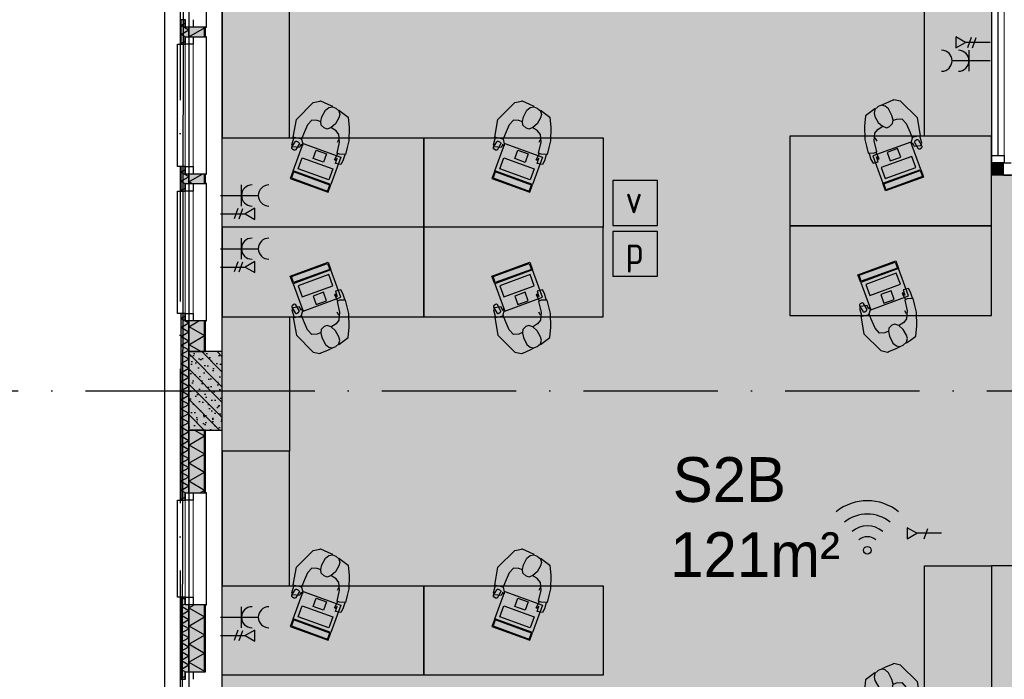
# Model space of a CAD drawing. Header units: millimetres. Extents: x 20872 to 297961, y -293704 to 213007.
# Tile 100 of 256: x 129325 to 138115, y -117176 to -111286. Entities that reach past the tile are written whole.
import ezdxf
from ezdxf.xclip import XClip

# ---------------------------------------------------------------- set-up
doc = ezdxf.new("R2010")
doc.units = ezdxf.units.MM
doc.header["$LTSCALE"] = 100
doc.header["$XCLIPFRAME"] = 2
doc.linetypes.add('ACAD_ISO10W100', pattern=[18, 12, -3, 0, -3])
doc.layers.get('Defpoints').update_dxf_attribs({"color": 181})
for name, color, linetype in [('A--L$7--_stramien', 1, 'Continuous'), ('A--L20--_bovenbouw', 3, 'Continuous'), ('A--L30--_afbouw', 7, 'Continuous'), ('A--L61--_centrale elektrische insta', 7, 'Continuous'), ('A--L82--leerlingensets-02', 9, 'Continuous'), ('A--T$7--_stramien', 7, 'Continuous'), ('plattegrondkleuren', 7, 'Continuous'), ('teksten', 7, 'Continuous'), ('XREFS', 9, 'Continuous')]:
    doc.layers.add(name, color=color, linetype=linetype)
doc.styles.add('JINX standaard', font='isocp.shx')
doc.styles.add('MAAR_stempel', font='LTe50146.ttf')

# ---------------------------------------------------------------- blocks, each defined once
blk = doc.blocks.new('stramienlijnen_1')
at = {"layer": 'A--L$7--_stramien', "color": 1, "linetype": 'ACAD_ISO10W100', "lineweight": -3}
for p, q in [((130759.5, 96800), (130759.5, 21000)), ((126313.4, 35400), (130759.5, 35400)), ((130759.5, 35400), (164959.5, 35400))]:
    blk.add_line(p, q, dxfattribs=at)
at = {"layer": 'Defpoints'}
blk.add_lwpolyline([(34736.5, 60859.2), (70727.2, 75), (164884.5, 75), (164884.5, 96950), (130834.5, 96950), (130834.5, 22725), (79641, 22725), (51266.3, 70646.6)], dxfattribs=at)
blk = doc.blocks.new('begane grond bestaand leeg')
at = {"layer": 'A--L20--_bovenbouw', "linetype": 'Continuous', "lineweight": -3}
h = blk.add_hatch(dxfattribs=at)
h.set_pattern_fill('GENERAL_DIAMONDS', color=1, scale=1120, angle=90, style=0, pattern_type=2)
h.set_pattern_definition([(150, (130975.48, 35749.99), (-70, -121.2436), []), (210, (130975.48, 35749.99), (70, -121.2436), [])])
h.paths.add_polyline_path([(130834.5, 35750), (130975.5, 35750), (130975.5, 36025), (130834.5, 36025)], flags=0)
h.paths.add_polyline_path([(130834.5, 37250), (130975.5, 37250), (130975.5, 37336), (130834.5, 37336)], flags=0)
h.paths.add_polyline_path([(130834.5, 38561), (130975.5, 38561), (130975.5, 38647), (130834.5, 38647)], flags=0)
h.paths.add_polyline_path([(130834.5, 39872), (130975.5, 39872), (130975.5, 40975), (130834.5, 40975)], flags=0)
h.paths.add_polyline_path([(130834.5, 41975), (130975.5, 41975), (130975.5, 42250), (130834.5, 42250)], flags=0)
h = blk.add_hatch(dxfattribs=at)
h.set_pattern_fill('_U', color=1, scale=70, angle=180, style=0, pattern_type=0)
h.set_pattern_definition([(180, (130984.484, 35749.99), (-4e-15, -70), [])])
h.paths.add_polyline_path([(130975.5, 35750), (130984.5, 35750), (130984.5, 36025), (130975.5, 36025)], flags=0)
h.paths.add_polyline_path([(130975.5, 37250), (130984.5, 37250), (130984.5, 37336), (130975.5, 37336)], flags=0)
h.paths.add_polyline_path([(130975.5, 38561), (130984.5, 38561), (130984.5, 38647), (130975.5, 38647)], flags=0)
h.paths.add_polyline_path([(130975.5, 39872), (130984.5, 39872), (130984.5, 40975), (130975.5, 40975)], flags=0)
h.paths.add_polyline_path([(130975.5, 41975), (130984.5, 41975), (130984.5, 42250), (130975.5, 42250)], flags=0)
for points in [[(130805.6, 38494), (130805.6, 38561), (130834.5, 38561), (130834.5, 38647), (130805.6, 38647), (130805.6, 38714), (130764.5, 38714), (130764.5, 38494)], [(130984.5, 38561), (130984.5, 38647), (130834.5, 38647), (130834.5, 38561)], [(130805.6, 37183), (130805.6, 37250), (130834.5, 37250), (130834.5, 37336), (130805.6, 37336), (130805.6, 37403), (130764.5, 37403), (130764.5, 37183)], [(130984.5, 37250), (130984.5, 37336), (130834.5, 37336), (130834.5, 37250)], [(130764.5, 34423), (130805.6, 34423), (130805.6, 34490), (130834.5, 34490), (130834.5, 36025), (130805.6, 36025), (130805.6, 36092), (130764.5, 36092)], [(130984.5, 35750), (130984.5, 36025), (130834.5, 36025), (130834.5, 35750)], [(130834.5, 35750), (130834.5, 35050), (131134.5, 35050), (131134.5, 35750)], [(130984.5, 34490), (130984.5, 35050), (130834.5, 35050), (130834.5, 34490)], [(130805.6, 32824.4), (130805.6, 32891.4), (130834.5, 32891.4), (130834.5, 33490), (130805.6, 33490), (130805.6, 33557), (130764.5, 33557), (130764.5, 32824.4)], [(130984.5, 32891.4), (130984.5, 33490), (130834.5, 33490), (130834.5, 32891.4)]]:
    blk.add_hatch(color=60, dxfattribs=at).paths.add_polyline_path(points, flags=0)
h = blk.add_hatch(dxfattribs=at)
h.set_pattern_fill('GENERAL_DIAMONDS', color=1, scale=560, angle=90, style=0, pattern_type=2)
h.set_pattern_definition([(150, (130834.484, 38561), (-35, -60.622), []), (210, (130834.484, 38561), (35, -60.622), [])])
h.paths.add_polyline_path([(130805.6, 38494), (130805.6, 38561), (130834.5, 38561), (130834.5, 38647), (130805.6, 38647), (130805.6, 38714), (130764.5, 38714), (130764.5, 38494)], flags=0)
h = blk.add_hatch(dxfattribs=at)
h.set_pattern_fill('GENERAL_DIAMONDS', color=1, scale=560, angle=90, style=0, pattern_type=2)
h.set_pattern_definition([(150, (130834.484, 37250), (-35, -60.622), []), (210, (130834.484, 37250), (35, -60.622), [])])
h.paths.add_polyline_path([(130805.6, 37183), (130805.6, 37250), (130834.5, 37250), (130834.5, 37336), (130805.6, 37336), (130805.6, 37403), (130764.5, 37403), (130764.5, 37183)], flags=0)
h = blk.add_hatch(dxfattribs=at)
h.set_pattern_fill('GENERAL_DIAMONDS', color=1, scale=560, angle=90, style=0, pattern_type=2)
h.set_pattern_definition([(150, (130834.484, 34490), (-35, -60.6218), []), (210, (130834.484, 34490), (35, -60.6218), [])])
h.paths.add_polyline_path([(130764.5, 34423), (130805.6, 34423), (130805.6, 34490), (130834.5, 34490), (130834.5, 36025), (130805.6, 36025), (130805.6, 36092), (130764.5, 36092)], flags=0)
h = blk.add_hatch(dxfattribs=at)
h.set_pattern_fill('PREFB', color=1, scale=5, angle=-90, style=0)
h.set_pattern_definition([(315, (130834.48, 35749.99), (67.882, 67.882), []), (287, (130834.484, 35749.99), (79.8276, -25.7875), [0, -81.6, -46.2, 0, -67.2]), (318, (130834.484, 35749.99), (81.172, 18.4156), [0, -80.8, 0, -82.4, 0, -66.4]), (341, (130834.484, 35749.99), (67.263, 47.9116), [0, -80, 0, -480, -65.8])])
h.paths.add_polyline_path([(130834.5, 35750), (130834.5, 35050), (131134.5, 35050), (131134.5, 35750)], flags=0)
h = blk.add_hatch(dxfattribs=at)
h.set_pattern_fill('GENERAL_DIAMONDS', color=1, scale=1120, angle=90, style=0, pattern_type=2)
h.set_pattern_definition([(150, (130975.48, 28549.99), (-70, -121.2436), []), (210, (130975.48, 28549.99), (70, -121.2436), [])])
h.paths.add_polyline_path([(130834.5, 28550), (130975.5, 28550), (130975.5, 30291.4), (130834.5, 30291.4)], flags=0)
h.paths.add_polyline_path([(130834.5, 32891.4), (130975.5, 32891.4), (130975.5, 33490), (130834.5, 33490)], flags=0)
h.paths.add_polyline_path([(130834.5, 34490), (130975.5, 34490), (130975.5, 35050), (130834.5, 35050)], flags=0)
h = blk.add_hatch(dxfattribs=at)
h.set_pattern_fill('_U', color=1, scale=70, angle=180, style=0, pattern_type=0)
h.set_pattern_definition([(180, (130984.484, 28549.99), (-4e-15, -70), [])])
h.paths.add_polyline_path([(130975.5, 28550), (130984.5, 28550), (130984.5, 30291.4), (130975.5, 30291.4)], flags=0)
h.paths.add_polyline_path([(130975.5, 32891.4), (130984.5, 32891.4), (130984.5, 33490), (130975.5, 33490)], flags=0)
h.paths.add_polyline_path([(130975.5, 34490), (130984.5, 34490), (130984.5, 35050), (130975.5, 35050)], flags=0)
h = blk.add_hatch(dxfattribs=at)
h.set_pattern_fill('GENERAL_DIAMONDS', color=1, scale=560, angle=90, style=0, pattern_type=2)
h.set_pattern_definition([(150, (130834.484, 32891.39), (-35, -60.622), []), (210, (130834.484, 32891.39), (35, -60.622), [])])
h.paths.add_polyline_path([(130805.6, 32824.4), (130805.6, 32891.4), (130834.5, 32891.4), (130834.5, 33490), (130805.6, 33490), (130805.6, 33557), (130764.5, 33557), (130764.5, 32824.4)], flags=0)
at = {"color": 8}
blk.add_lwpolyline([(130619.4, 97110), (130619.4, 22940), (79787, 22940), (51443.8, 70808.3), (34518.3, 60786.6), (70611.1, -170), (165129.4, -170), (165129.4, 97110)], close=True, dxfattribs=at)
at = {"layer": 'A--L20--_bovenbouw', "color": 1, "linetype": 'Continuous', "lineweight": -3}
for p, q in [((130805.6, 38714), (130764.5, 38714)), ((130764.5, 38714), (130764.5, 38494)), ((130805.6, 38647), (130805.6, 38714)), ((130834.5, 38647), (130805.6, 38647)), ((130975.5, 38647), (130834.5, 38647)), ((130834.5, 38647), (130834.5, 38561)), ((130834.5, 38561), (130834.5, 38647)), ((130975.5, 38561), (130975.5, 38647)), ((130805.6, 38494), (130805.6, 38561)), ((130805.6, 38561), (130834.5, 38561)), ((130834.5, 38561), (130975.5, 38561)), ((130764.5, 38494), (130805.6, 38494)), ((130805.6, 37403), (130764.5, 37403)), ((130764.5, 37403), (130764.5, 37183)), ((130805.6, 37336), (130805.6, 37403)), ((130834.5, 37336), (130805.6, 37336)), ((130975.5, 37336), (130834.5, 37336)), ((130834.5, 37336), (130834.5, 37250)), ((130834.5, 37250), (130834.5, 37336)), ((130975.5, 37250), (130975.5, 37336)), ((130805.6, 37183), (130805.6, 37250)), ((130805.6, 37250), (130834.5, 37250)), ((130834.5, 37250), (130975.5, 37250)), ((130764.5, 37183), (130805.6, 37183)), ((130805.6, 36092), (130764.5, 36092)), ((130764.5, 36092), (130764.5, 34423)), ((130805.6, 36025), (130805.6, 36092)), ((130834.5, 36025), (130805.6, 36025)), ((130975.5, 36025), (130834.5, 36025)), ((130834.5, 36025), (130834.5, 35750)), ((130834.5, 34490), (130834.5, 36025)), ((130975.5, 35750), (130975.5, 36025)), ((130834.5, 35750), (130975.5, 35750)), ((130975.5, 35050), (130834.5, 35050)), ((130834.5, 35050), (130834.5, 34490)), ((130975.5, 34490), (130975.5, 35050)), ((130805.6, 34423), (130805.6, 34490)), ((130805.6, 34490), (130834.5, 34490)), ((130834.5, 34490), (130975.5, 34490)), ((130764.5, 34423), (130805.6, 34423)), ((130805.6, 33557), (130764.5, 33557)), ((130764.5, 33557), (130764.5, 32824.4)), ((130805.6, 33490), (130805.6, 33557)), ((130834.5, 33490), (130805.6, 33490)), ((130975.5, 33490), (130834.5, 33490)), ((130834.5, 33490), (130834.5, 32891.4)), ((130834.5, 32891.4), (130834.5, 33490)), ((130975.5, 32891.4), (130975.5, 33490)), ((130805.6, 32824.4), (130805.6, 32891.4)), ((130805.6, 32891.4), (130834.5, 32891.4)), ((130834.5, 32891.4), (130975.5, 32891.4)), ((130764.5, 32824.4), (130805.6, 32824.4))]:
    blk.add_line(p, q, dxfattribs=at)
at = {"layer": 'A--L20--_bovenbouw', "color": 2, "linetype": 'Continuous', "lineweight": -3}
for p, q in [((130984.5, 38647), (130975.5, 38647)), ((130975.5, 38647), (130975.5, 38561)), ((130984.5, 38561), (130984.5, 38647)), ((130975.5, 38561), (130984.5, 38561)), ((130984.5, 37336), (130975.5, 37336)), ((130975.5, 37336), (130975.5, 37250)), ((130984.5, 37250), (130984.5, 37336)), ((130975.5, 37250), (130984.5, 37250)), ((130984.5, 36025), (130975.5, 36025)), ((130975.5, 36025), (130975.5, 35750)), ((130984.5, 35750), (130984.5, 36025)), ((130975.5, 35750), (130984.5, 35750)), ((130984.5, 35050), (130975.5, 35050)), ((130975.5, 35050), (130975.5, 34490)), ((130984.5, 34490), (130984.5, 35050)), ((130975.5, 34490), (130984.5, 34490)), ((130984.5, 33490), (130975.5, 33490)), ((130975.5, 33490), (130975.5, 32891.4)), ((130984.5, 32891.4), (130984.5, 33490)), ((130975.5, 32891.4), (130984.5, 32891.4))]:
    blk.add_line(p, q, dxfattribs=at)
at = {"layer": 'A--L20--_bovenbouw', "color": 3, "linetype": 'Continuous', "lineweight": -3}
for p, q in [((130834.5, 35750), (130834.5, 35050)), ((131134.5, 35750), (130834.5, 35750)), ((131134.5, 35050), (131134.5, 35750)), ((130834.5, 35050), (131134.5, 35050))]:
    blk.add_line(p, q, dxfattribs=at)
at = {"layer": 'A--L30--_afbouw', "color": 1, "linetype": 'Continuous', "lineweight": -3}
for p, q in [((130994.5, 38647), (130994.5, 39872)), ((130804.5, 38647), (130804.5, 38714)), ((130984.5, 38647), (130994.5, 38647)), ((130804.5, 38494), (130804.5, 38561)), ((130994.5, 38561), (130984.5, 38561)), ((130994.5, 37336), (130994.5, 38561)), ((130734.5, 37403), (130734.5, 38494)), ((130734.5, 38494), (130804.5, 38494)), ((130839.5, 37403), (130839.5, 38494)), ((130804.5, 37403), (130734.5, 37403)), ((130804.5, 37336), (130804.5, 37403)), ((130984.5, 37336), (130994.5, 37336)), ((130804.5, 37183), (130804.5, 37250)), ((130994.5, 37250), (130984.5, 37250)), ((130994.5, 36025), (130994.5, 37250)), ((130734.5, 36092), (130734.5, 37183)), ((130734.5, 37183), (130804.5, 37183)), ((130839.5, 36092), (130839.5, 37183)), ((130804.5, 36092), (130734.5, 36092)), ((130804.5, 36025), (130804.5, 36092)), ((130984.5, 36025), (130994.5, 36025)), ((130804.5, 34423), (130804.5, 34490)), ((130994.5, 34490), (130984.5, 34490)), ((130994.5, 33490), (130994.5, 34490)), ((130734.5, 33557), (130734.5, 34423)), ((130734.5, 34423), (130804.5, 34423)), ((130839.5, 33557), (130839.5, 34423)), ((130804.5, 33557), (130734.5, 33557)), ((130804.5, 33490), (130804.5, 33557)), ((130984.5, 33490), (130994.5, 33490))]:
    blk.add_line(p, q, dxfattribs=at)
at = {"layer": 'A--L30--_afbouw', "color": 2, "linetype": 'Continuous', "lineweight": -3}
for p, q in [((130804.5, 38647), (130804.5, 38714)), ((130874.5, 38714), (130874.5, 38647)), ((130874.5, 38647), (130804.5, 38647)), ((130804.5, 38494), (130804.5, 38561)), ((130804.5, 38561), (130874.5, 38561)), ((130874.5, 38561), (130874.5, 38494)), ((130874.5, 38494), (130804.5, 38494)), ((130804.5, 37336), (130804.5, 37403)), ((130804.5, 37403), (130874.5, 37403)), ((130874.5, 37403), (130874.5, 37336)), ((130874.5, 37336), (130804.5, 37336)), ((130804.5, 37183), (130804.5, 37250)), ((130804.5, 37250), (130874.5, 37250)), ((130874.5, 37250), (130874.5, 37183)), ((130874.5, 37183), (130804.5, 37183)), ((130804.5, 36025), (130804.5, 36092)), ((130804.5, 36092), (130874.5, 36092)), ((130874.5, 36092), (130874.5, 36025)), ((130874.5, 36025), (130804.5, 36025)), ((130804.5, 34423), (130804.5, 34490)), ((130804.5, 34490), (130874.5, 34490)), ((130874.5, 34490), (130874.5, 34423)), ((130874.5, 34423), (130804.5, 34423)), ((130804.5, 33490), (130804.5, 33557)), ((130804.5, 33557), (130874.5, 33557)), ((130874.5, 33557), (130874.5, 33490)), ((130874.5, 33490), (130804.5, 33490)), ((130804.5, 32824.4), (130804.5, 32891.4)), ((130804.5, 32891.4), (130874.5, 32891.4)), ((130874.5, 32891.4), (130874.5, 32824.4))]:
    blk.add_line(p, q, dxfattribs=at)
at = {"layer": 'A--L30--_afbouw', "color": 1, "linetype": 'Continuous', "lineweight": 18}
for p, q in [((130804.5, 37403), (130804.5, 38494)), ((130874.5, 37403), (130874.5, 38494)), ((130804.5, 36092), (130804.5, 37183)), ((130874.5, 36092), (130874.5, 37183)), ((130804.5, 33557), (130804.5, 34423)), ((130874.5, 33557), (130874.5, 34423))]:
    blk.add_line(p, q, dxfattribs=at)
at = {"layer": 'A--T$7--_stramien'}
blk.add_blockref('stramienlijnen_1', (0, 0), dxfattribs=at)
blk = doc.blocks.new('2016-02-04 100 begane grond bestaand')
at = {"color": 8}
blk.add_lwpolyline([(130619.4, 97110), (130619.4, 22940), (79787, 22940), (51443.8, 70808.3), (34518.3, 60786.6), (70611.1, -170), (165129.4, -170), (165129.4, 97110)], close=True, dxfattribs=at)
at = {"layer": 'A--L$7--_stramien'}
blk.add_blockref('stramienlijnen_1', (0, 0), dxfattribs=at)
blk = doc.blocks.new('MBpro')
at = {"layer": 'plattegrondkleuren', "true_color": 0xb8b8b8}
h = blk.add_hatch(color=9, dxfattribs=at)
h.dxf.hatch_style = 1
h.paths.add_polyline_path([(172.2, 289), (161.8, 345.1), (-176.6, 282.8), (-166.3, 226.7)], flags=16)
h.paths.add_polyline_path([(152.1, 244.7), (171.2, 141), (-114.6, 88.4), (-133.7, 192.1)], flags=16)
h.paths.add_polyline_path([(181.4, 282.7), (228.5, 27), (-125.6, -38.2), (-172.7, 217.5)])
h.paths.add_polyline_path([(181.4, 282.7), (168.2, 354.3), (-185.9, 289.1), (-172.7, 217.5)])
edge = h.paths.add_edge_path()
edge.add_line((269, 119.5), (284.2, 119.5))
edge.add_arc((284.2, 106.7), 12.8, 0, 90, ccw=False)
edge.add_line((297.1, 106.7), (297.1, 51))
edge.add_arc((284.2, 51), 12.8, -90, 0, ccw=False)
edge.add_line((284.2, 38.2), (269, 38.2))
edge.add_arc((269, 51), 12.8, 180, 270, ccw=False)
edge.add_line((256.2, 51), (256.2, 106.7))
edge.add_arc((269, 106.7), 12.8, 90, 180, ccw=False)
at = {"layer": 'plattegrondkleuren', "true_color": 0x8f8f8f}
h = blk.add_hatch(color=252, dxfattribs=at)
h.dxf.hatch_style = 1
h.paths.add_polyline_path([(152.1, 244.7), (171.2, 141), (-114.6, 88.4), (-133.7, 192.1)])
h.paths.add_polyline_path([(172.2, 289), (161.8, 345.1), (-176.6, 282.8), (-166.3, 226.7)])
at = {"layer": 'A--L82--leerlingensets-02'}
for points in [[(181.4, 282.7), (168.2, 354.3), (-185.9, 289.1), (-172.7, 217.5)], [(172.2, 289), (161.8, 345.1), (-176.6, 282.8), (-166.3, 226.7)], [(181.4, 282.7), (228.5, 27), (-125.6, -38.2), (-172.7, 217.5)], [(152.1, 244.7), (171.2, 141), (-114.6, 88.4), (-133.7, 192.1)], [(82.9, 97.3), (97.5, 18), (0, 0), (-14.6, 79.3)]]:
    blk.add_lwpolyline(points, close=True, dxfattribs=at)
blk.add_lwpolyline([(269, 119.5), (284.2, 119.5, -0.414214), (297.1, 106.7), (297.1, 51, -0.414214), (284.2, 38.2), (269, 38.2, -0.414214), (256.2, 51), (256.2, 106.7, -0.414214)], format="xyb", close=True, dxfattribs=at)
blk = doc.blocks.new('bureau')
at = {"layer": 'plattegrondkleuren', "true_color": 0xf5f5f5}
h = blk.add_hatch(color=7, dxfattribs=at)
h.dxf.hatch_style = 1
h.paths.add_polyline_path([(2429.8, 800), (2429.8, 0), (629.8, 0), (629.8, 800)])
h.paths.add_polyline_path([(2429.8, 0), (1829.8, 0), (1829.8, -1200), (2429.8, -1200)])
at = {"layer": 'A--L82--leerlingensets-02', "linetype": 'Continuous'}
for p, q in [((1336.7, 154), (1352.4, 207.5)), ((1352.4, 207.5), (1371.9, 240.6)), ((1371.9, 240.6), (1417.6, 229.4)), ((1427.5, 197.4), (1397.5, 141.8)), ((1417.6, 229.4), (1403.3, 182.9)), ((1403.3, 182.9), (1417.8, 203.1)), ((1417.8, 203.1), (1427.5, 197.4)), ((1299.9, 29.2), (1314.1, 88.9)), ((1314.1, 88.9), (1329.4, 150.5)), ((1329.4, 150.5), (1382.7, 147.9)), ((1405.2, 137.3), (1382.5, 40.8)), ((1382.7, 147.9), (1405.2, 137.3)), ((1724.2, 57.9), (1740.2, 89)), ((1740.2, 89), (1798.4, 81)), ((1296.7, -91.8), (1299.9, 29.2)), ((1382.5, 40.8), (1388.9, -28.3)), ((1387.8, 14.2), (1404.7, 43)), ((1704.6, -32.5), (1721.7, 14.6)), ((1711.8, 53.6), (1713.8, 73.9)), ((1721.7, 14.6), (1711.8, 53.6)), ((1713.8, 73.9), (1720.5, 72.5)), ((1720.5, 72.5), (1724.2, 57.9)), ((1789.1, -4.6), (1720.8, 10.2)), ((1808.3, 62.7), (1789.1, -4.6)), ((1798.4, 81), (1808.3, 62.7)), ((1388.9, -28.3), (1414, -61.4)), ((1414, -61.4), (1461.4, -91.9)), ((1457.5, -89.6), (1493.7, -76.9)), ((1493.7, -76.9), (1519.4, -86.7)), ((1519.4, -86.7), (1545.9, -112.8)), ((1668.4, -114.6), (1704.6, -32.5)), ((1795.7, -6.1), (1768.4, -163.9)), ((1791.3, -5.1), (1795.7, -6.1)), ((1305.7, -183.3), (1296.7, -91.8)), ((1387.9, -176.8), (1418.8, -124.3)), ((1418.8, -124.3), (1457.5, -89.6)), ((1550.8, -144.4), (1539.9, -185.1)), ((1545.9, -112.8), (1550.8, -144.4)), ((1548.2, -140.5), (1581.6, -154.2)), ((1581.6, -154.2), (1629.3, -156.8)), ((1768.4, -163.9), (1618.4, -313.6)), ((1629.3, -156.8), (1668.4, -114.6)), ((1352.7, -218.9), (1305.7, -183.3)), ((1389.3, -245.6), (1352.7, -218.9)), ((1380.9, -206.6), (1387.9, -176.8)), ((1387.7, -239.4), (1380.9, -206.6)), ((1417.3, -264.7), (1387.7, -239.4)), ((1509.6, -245.7), (1479.6, -269.9)), ((1539.9, -185.1), (1509.6, -245.7)), ((1446.8, -276.8), (1417.3, -264.7)), ((1443.7, -277.6), (1484.9, -296.6)), ((1479.6, -269.9), (1446.8, -276.8)), ((1484.9, -296.6), (1550.1, -325.4)), ((1618.4, -313.6), (1558, -326.3))]:
    blk.add_line(p, q, dxfattribs=at)
at = {"layer": 'A--L82--leerlingensets-02'}
for points in [[(2429.8, 800), (2429.8, 0), (629.8, 0), (629.8, 800)], [(2429.8, 0), (1829.8, 0), (1829.8, -1200), (2429.8, -1200)]]:
    blk.add_lwpolyline(points, close=True, dxfattribs=at)
at = {"layer": 'A--L82--leerlingensets-02', "linetype": 'Continuous'}
blk.add_arc((1555.3, -313.7), 12.8, 246.12618, 281.83053, dxfattribs=at)
at = {"layer": 'A--L82--leerlingensets-02', "rotation": 329.5455371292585}
blk.add_blockref('MBpro', (1497.8, 144.2), dxfattribs=at)
blk = doc.blocks.new('enkeldata')
at = {"layer": 'A--L61--_centrale elektrische insta', "color": 1}
blk.add_line((-126.3, 40.1), (-158.4, -50.7), dxfattribs=at)
blk.add_lwpolyline([(-219.8, 0), (-306.4, 50), (-306.4, -50)], close=True, dxfattribs=at)
blk.add_lwpolyline([(0, 0), (-219.8, 0)], dxfattribs=at)
blk = doc.blocks.new('WiFi')
at = {"layer": 'A--L61--_centrale elektrische insta', "color": 3}
blk.add_circle((-144.7, -323.3), 34.2, dxfattribs=at)
for radius in [442.5, 323.1, 216.9, 121]:
    blk.add_arc((-144.7, -323.3), radius, 50.91784, 129.08216, dxfattribs=at)
at = {"layer": 'A--L82--leerlingensets-02'}
blk.add_blockref('enkeldata', (517.3, -172.1), dxfattribs=at)
blk = doc.blocks.new('dubbeldata')
at = {"layer": 'A--L61--_centrale elektrische insta', "color": 1}
for p, q in [((-168.2, 43.5), (-200.3, -47.2)), ((-126.3, 40.1), (-158.4, -50.7))]:
    blk.add_line(p, q, dxfattribs=at)
blk.add_lwpolyline([(-219.8, 0), (-306.4, 50), (-306.4, -50)], close=True, dxfattribs=at)
blk.add_lwpolyline([(0, 0), (-219.8, 0)], dxfattribs=at)
blk = doc.blocks.new('vuilnisbak')
at = {"layer": 'plattegrondkleuren', "true_color": 0xf5f5f5}
h = blk.add_hatch(color=7, dxfattribs=at)
h.dxf.hatch_style = 1
h.paths.add_polyline_path([(0, 0), (400, 0), (400, 400), (0, 400)])
at = {"layer": 'A--L82--leerlingensets-02'}
blk.add_lwpolyline([(0, 0), (400, 0), (400, 400), (0, 400)], close=True, dxfattribs=at)
at = {"layer": 'A--L82--leerlingensets-02', "style": 'JINX standaard'}
blk.add_text('v', height=250, dxfattribs=at).set_placement((112.3, 107.8))
blk = doc.blocks.new('papierbak')
at = {"layer": 'plattegrondkleuren', "true_color": 0xf5f5f5}
h = blk.add_hatch(color=7, dxfattribs=at)
h.dxf.hatch_style = 1
h.paths.add_polyline_path([(0, 0), (400, 0), (400, 400), (0, 400)])
at = {"layer": 'A--L82--leerlingensets-02'}
blk.add_lwpolyline([(0, 0), (400, 0), (400, 400), (0, 400)], close=True, dxfattribs=at)
at = {"layer": 'A--L82--leerlingensets-02', "style": 'JINX standaard'}
blk.add_text('p', height=250, dxfattribs=at).set_placement((111.3, 107.8))
blk = doc.blocks.new('61_dubbelcontd_01_P02_DO')
at = {"color": 1}
for p, q in [((188, -94), (188, 94)), ((0, 0), (188, 0)), ((150.4, 0), (338.4, 0))]:
    blk.add_line(p, q, dxfattribs=at)
for centre in [(282, 0), (432.4, 0)]:
    blk.add_arc(centre, 94, 90, 270, dxfattribs=at)

msp = doc.modelspace()

# ---------------------------------------------------------------- hatches: boundary and pattern name
at = {"layer": 'A--L20--_bovenbouw', "linetype": 'Continuous', "lineweight": -3}
for points in [[(138108.5, -112564.9), (138008.5, -112564.9), (138008.5, -112671.9), (138108.5, -112571.9)], [(138108.5, -112671.9), (138108.5, -112571.9), (138008.5, -112671.9)]]:
    msp.add_hatch(color=2, dxfattribs=at).paths.add_polyline_path(points, flags=0)
at = {"layer": 'plattegrondkleuren', "true_color": 0xb3ffd9}
h = msp.add_hatch(color=121, dxfattribs=at)
h.dxf.hatch_style = 1
h.paths.add_polyline_path([(131133.5, -109127.5), (138001.5, -109127.5), (138001.5, -112671.9), (144108.5, -112672.2), (144108.5, -120162.5), (131133.5, -120162.5)])
at = {"layer": 'plattegrondkleuren', "true_color": 0xf5f5f5}
h = msp.add_hatch(color=7, dxfattribs=at)
h.dxf.hatch_style = 1
h.paths.add_polyline_path([(132933.5, -113140), (132933.5, -112340), (134533.5, -112340), (134533.5, -113140)])
h = msp.add_hatch(color=7, dxfattribs=at)
h.dxf.hatch_style = 1
h.paths.add_polyline_path([(136201.5, -113127.5), (136201.5, -113927.5), (138001.5, -113927.5), (138001.5, -113127.5)])
h = msp.add_hatch(color=7, dxfattribs=at)
h.dxf.hatch_style = 1
h.paths.add_polyline_path([(132933.5, -113140), (132933.5, -113940), (134533.5, -113940), (134533.5, -113140)])
h = msp.add_hatch(color=7, dxfattribs=at)
h.dxf.hatch_style = 1
h.paths.add_polyline_path([(132933.5, -117140), (132933.5, -116340), (134533.5, -116340), (134533.5, -117140)])

# ---------------------------------------------------------------- linework, layer by layer
at = {"color": 1, "linetype": 'Continuous'}
for p, q in [((134010.8, -116547.5), (133991.4, -116580.6)), ((133991.4, -116580.6), (133945.7, -116569.4))]:
    msp.add_line(p, q, dxfattribs=at)
at = {"layer": 'A--L20--_bovenbouw', "color": 2, "linetype": 'Continuous', "lineweight": -3}
for p, q in [((138108.5, -112564.9), (138008.5, -112564.9)), ((138008.5, -112564.9), (138008.5, -112671.9)), ((138108.5, -112571.9), (138108.5, -112564.9)), ((138108.5, -112671.9), (138108.5, -112571.9)), ((138008.5, -112671.9), (138108.5, -112671.9))]:
    msp.add_line(p, q, dxfattribs=at)
at = {"layer": 'A--L30--_afbouw', "color": 1, "linetype": 'Continuous', "lineweight": 18}
for p, q in [((138001.5, -109194.5), (138001.5, -112497.9)), ((138115.5, -109194.5), (138115.5, -112497.9))]:
    msp.add_line(p, q, dxfattribs=at)
at = {"layer": 'A--L30--_afbouw', "color": 1, "linetype": 'Continuous', "lineweight": -3}
msp.add_line((138058.5, -109194.5), (138058.5, -112497.9), dxfattribs=at)
at = {"layer": 'A--L30--_afbouw', "color": 2, "linetype": 'Continuous', "lineweight": -3}
for p, q in [((138001.5, -112564.9), (138001.5, -112497.9)), ((138001.5, -112497.9), (138115.5, -112497.9)), ((138115.5, -112497.9), (138115.5, -112564.9)), ((138115.5, -112564.9), (138001.5, -112564.9)), ((138108.5, -112678.9), (138108.5, -112564.9)), ((138108.5, -112564.9), (138175.5, -112564.9)), ((138175.5, -112678.9), (138108.5, -112678.9))]:
    msp.add_line(p, q, dxfattribs=at)
at = {"layer": 'A--L82--leerlingensets-02'}
for p, q in [((133594.8, -112176.1), (133744.9, -112026.4)), ((133744.9, -112026.4), (133805.3, -112013.7)), ((133878.4, -112043.5), (133813.1, -112014.6)), ((133853.7, -112094.3), (133883.7, -112070.1)), ((133919.5, -112062.4), (133878.4, -112043.5)), ((133883.7, -112070.1), (133916.5, -112063.2)), ((133916.5, -112063.2), (133945.9, -112075.3)), ((133945.9, -112075.3), (133975.6, -112100.6)), ((133812.5, -112195.6), (133823.3, -112154.9)), ((133823.3, -112154.9), (133853.7, -112094.3)), ((133975.3, -112163.2), (133944.5, -112215.7)), ((133973.9, -112094.4), (134010.5, -112121.1)), ((133982.4, -112133.4), (133975.3, -112163.2)), ((133975.6, -112100.6), (133982.4, -112133.4)), ((134010.5, -112121.1), (134057.6, -112156.7)), ((134057.6, -112156.7), (134066.6, -112248.2)), ((133567.6, -112334), (133594.8, -112176.1)), ((133694.9, -112225.4), (133658.6, -112307.5)), ((133734, -112183.2), (133694.9, -112225.4)), ((133781.7, -112185.8), (133734, -112183.2)), ((133815, -112199.5), (133781.7, -112185.8)), ((133817.4, -112227.2), (133812.5, -112195.6)), ((133843.9, -112253.3), (133817.4, -112227.2)), ((133869.5, -112263.1), (133843.9, -112253.3)), ((133905.8, -112250.4), (133869.5, -112263.1)), ((133949.3, -112278.6), (133901.9, -112248.1)), ((133944.5, -112215.7), (133905.8, -112250.4)), ((134066.6, -112248.2), (134063.4, -112369.3)), ((133555, -112402.7), (133574.2, -112335.4)), ((133572, -112334.9), (133567.6, -112334)), ((133574.2, -112335.4), (133642.5, -112350.2)), ((133658.6, -112307.5), (133641.5, -112354.6)), ((133974.3, -112311.7), (133949.3, -112278.6)), ((133980.7, -112380.8), (133974.3, -112311.7)), ((133564.9, -112421), (133555, -112402.7)), ((133623.1, -112429), (133564.9, -112421)), ((133639.1, -112397.9), (133623.1, -112429)), ((133642.8, -112412.5), (133639.1, -112397.9)), ((133641.5, -112354.6), (133651.5, -112393.6)), ((133649.4, -112414), (133642.8, -112412.5)), ((133651.5, -112393.6), (133649.4, -112414)), ((133958, -112477.3), (133980.7, -112380.8)), ((133975.5, -112354.2), (133958.5, -112383)), ((134049.2, -112428.9), (134033.9, -112490.5)), ((134063.4, -112369.3), (134049.2, -112428.9)), ((133935.8, -112537.4), (133965.8, -112481.8)), ((133980.5, -112487.9), (133958, -112477.3)), ((134033.9, -112490.5), (133980.5, -112487.9)), ((134026.6, -112494.1), (134010.8, -112547.5)), ((133945.5, -112543.1), (133935.8, -112537.4)), ((133960, -112522.9), (133945.5, -112543.1)), ((133945.7, -112569.4), (133960, -112522.9)), ((133991.4, -112580.6), (133945.7, -112569.4)), ((134010.8, -112547.5), (133991.4, -112580.6)), ((133945.5, -113736.9), (133935.8, -113742.6)), ((133935.8, -113742.6), (133965.8, -113798.2)), ((133960, -113757.2), (133945.5, -113736.9)), ((133991.4, -113699.5), (133945.7, -113710.7)), ((133945.7, -113710.7), (133960, -113757.2)), ((134010.8, -113732.5), (133991.4, -113699.5)), ((134026.6, -113786), (134010.8, -113732.5)), ((137213.5, -113724.4), (137203.8, -113730.1)), ((137203.8, -113730.1), (137233.8, -113785.7)), ((137228, -113744.7), (137213.5, -113724.4)), ((137259.4, -113686.9), (137213.7, -113698.1)), ((137213.7, -113698.1), (137228, -113744.7)), ((137278.8, -113720), (137259.4, -113686.9)), ((137294.6, -113773.5), (137278.8, -113720)), ((133980.5, -113792.1), (133958, -113802.8)), ((133958, -113802.8), (133980.7, -113899.2)), ((134033.9, -113789.5), (133980.5, -113792.1)), ((134049.2, -113851.1), (134033.9, -113789.5)), ((137248.5, -113779.6), (137226, -113790.3)), ((137226, -113790.3), (137248.7, -113886.7)), ((137301.9, -113777), (137248.5, -113779.6)), ((137317.2, -113838.6), (137301.9, -113777)), ((133564.9, -113859), (133555, -113877.3)), ((133555, -113877.3), (133574.2, -113944.7)), ((133623.1, -113851), (133564.9, -113859)), ((133639.1, -113882.2), (133623.1, -113851)), ((133642.8, -113867.5), (133639.1, -113882.2)), ((133641.5, -113925.5), (133651.5, -113886.4)), ((133658.6, -113972.5), (133641.5, -113925.5)), ((133649.4, -113866.1), (133642.8, -113867.5)), ((133651.5, -113886.4), (133649.4, -113866.1)), ((133975.5, -113925.9), (133958.5, -113897)), ((133980.7, -113899.2), (133974.3, -113968.4)), ((134063.4, -113910.8), (134049.2, -113851.1)), ((134066.6, -114031.8), (134063.4, -113910.8)), ((136832.9, -113846.5), (136823, -113864.8)), ((136823, -113864.8), (136842.2, -113932.1)), ((136891.1, -113838.5), (136832.9, -113846.5)), ((136842.2, -113932.1), (136910.5, -113917.4)), ((136907.1, -113869.7), (136891.1, -113838.5)), ((136910.8, -113855), (136907.1, -113869.7)), ((136909.5, -113912.9), (136919.5, -113873.9)), ((136926.6, -113960), (136909.5, -113912.9)), ((136917.4, -113853.6), (136910.8, -113855)), ((136919.5, -113873.9), (136917.4, -113853.6)), ((137243.5, -113913.3), (137226.5, -113884.5)), ((137248.7, -113886.7), (137242.3, -113955.9)), ((137331.4, -113898.3), (137317.2, -113838.6)), ((137334.6, -114019.3), (137331.4, -113898.3)), ((133572, -113945.1), (133567.6, -113946.1)), ((133567.6, -113946.1), (133594.8, -114103.9)), ((133574.2, -113944.7), (133642.5, -113929.9)), ((133694.9, -114054.6), (133658.6, -113972.5)), ((133949.3, -114001.4), (133901.9, -114031.9)), ((133974.3, -113968.4), (133949.3, -114001.4)), ((136840, -113932.6), (136835.6, -113933.6)), ((136835.6, -113933.6), (136862.8, -114091.4)), ((136962.9, -114042.1), (136926.6, -113960)), ((137137.5, -114004.4), (137111.9, -114014.2)), ((137173.8, -114017.1), (137137.5, -114004.4)), ((137217.3, -113988.9), (137169.9, -114019.4)), ((137242.3, -113955.9), (137217.3, -113988.9)), ((133734, -114096.9), (133694.9, -114054.6)), ((133781.7, -114094.2), (133734, -114096.9)), ((133815, -114080.5), (133781.7, -114094.2)), ((133817.4, -114052.8), (133812.5, -114084.5)), ((133812.5, -114084.5), (133823.3, -114125.1)), ((133843.9, -114026.7), (133817.4, -114052.8)), ((133869.5, -114016.9), (133843.9, -114026.7)), ((133905.8, -114029.6), (133869.5, -114016.9)), ((133944.5, -114064.4), (133905.8, -114029.6)), ((133975.3, -114116.8), (133944.5, -114064.4)), ((134057.6, -114123.4), (134066.6, -114031.8)), ((136862.8, -114091.4), (137012.9, -114241.1)), ((137002, -114084.3), (136962.9, -114042.1)), ((137049.7, -114081.7), (137002, -114084.3)), ((137083, -114068), (137049.7, -114081.7)), ((137085.4, -114040.3), (137080.5, -114071.9)), ((137080.5, -114071.9), (137091.3, -114112.6)), ((137111.9, -114014.2), (137085.4, -114040.3)), ((137212.5, -114051.9), (137173.8, -114017.1)), ((137243.3, -114104.3), (137212.5, -114051.9)), ((137325.6, -114110.8), (137334.6, -114019.3)), ((133594.8, -114103.9), (133744.9, -114253.6)), ((133823.3, -114125.1), (133853.7, -114185.7)), ((133853.7, -114185.7), (133883.7, -114210)), ((133945.9, -114204.7), (133975.6, -114179.5)), ((133973.9, -114185.6), (134010.5, -114158.9)), ((133982.4, -114146.7), (133975.3, -114116.8)), ((133975.6, -114179.5), (133982.4, -114146.7)), ((134010.5, -114158.9), (134057.6, -114123.4)), ((137091.3, -114112.6), (137121.7, -114173.2)), ((137121.7, -114173.2), (137151.7, -114197.4)), ((137213.9, -114192.2), (137243.6, -114166.9)), ((137241.9, -114173.1), (137278.5, -114146.4)), ((137250.4, -114134.1), (137243.3, -114104.3)), ((137243.6, -114166.9), (137250.4, -114134.1)), ((137278.5, -114146.4), (137325.6, -114110.8)), ((133744.9, -114253.6), (133805.3, -114266.3)), ((133878.4, -114236.6), (133813.1, -114265.5)), ((133919.5, -114217.6), (133878.4, -114236.6)), ((133883.7, -114210), (133916.5, -114216.8)), ((133916.5, -114216.8), (133945.9, -114204.7)), ((137012.9, -114241.1), (137073.3, -114253.8)), ((137146.4, -114224.1), (137081.1, -114253)), ((137187.5, -114205.1), (137146.4, -114224.1)), ((137151.7, -114197.4), (137184.5, -114204.3)), ((137184.5, -114204.3), (137213.9, -114192.2)), ((133594.8, -116176.1), (133744.9, -116026.4)), ((133744.9, -116026.4), (133805.3, -116013.7)), ((133878.4, -116043.5), (133813.1, -116014.6)), ((133823.3, -116154.9), (133853.7, -116094.3)), ((133853.7, -116094.3), (133883.7, -116070.1)), ((133919.5, -116062.4), (133878.4, -116043.5)), ((133883.7, -116070.1), (133916.5, -116063.2)), ((133916.5, -116063.2), (133945.9, -116075.3)), ((133945.9, -116075.3), (133975.6, -116100.6)), ((133973.9, -116094.4), (134010.5, -116121.1)), ((133975.6, -116100.6), (133982.4, -116133.4)), ((134010.5, -116121.1), (134057.6, -116156.7)), ((133567.6, -116334), (133594.8, -116176.1)), ((133734, -116183.2), (133694.9, -116225.4)), ((133781.7, -116185.8), (133734, -116183.2)), ((133815, -116199.5), (133781.7, -116185.8)), ((133812.5, -116195.6), (133823.3, -116154.9)), ((133817.4, -116227.2), (133812.5, -116195.6)), ((133975.3, -116163.2), (133944.5, -116215.7)), ((133982.4, -116133.4), (133975.3, -116163.2)), ((134057.6, -116156.7), (134066.6, -116248.2)), ((133694.9, -116225.4), (133658.6, -116307.5)), ((133843.9, -116253.3), (133817.4, -116227.2)), ((133869.5, -116263.1), (133843.9, -116253.3)), ((133905.8, -116250.4), (133869.5, -116263.1)), ((133949.3, -116278.6), (133901.9, -116248.1)), ((133944.5, -116215.7), (133905.8, -116250.4)), ((133974.3, -116311.7), (133949.3, -116278.6)), ((134066.6, -116248.2), (134063.4, -116369.3)), ((133555, -116402.7), (133574.2, -116335.4)), ((133572, -116334.9), (133567.6, -116334)), ((133574.2, -116335.4), (133642.5, -116350.2)), ((133658.6, -116307.5), (133641.5, -116354.6)), ((133641.5, -116354.6), (133651.5, -116393.6)), ((133958, -116477.3), (133980.7, -116380.8)), ((133975.5, -116354.2), (133958.5, -116383)), ((133980.7, -116380.8), (133974.3, -116311.7)), ((134063.4, -116369.3), (134049.2, -116428.9)), ((133564.9, -116421), (133555, -116402.7)), ((133623.1, -116429), (133564.9, -116421)), ((133639.1, -116397.9), (133623.1, -116429)), ((133642.8, -116412.5), (133639.1, -116397.9)), ((133649.4, -116414), (133642.8, -116412.5)), ((133651.5, -116393.6), (133649.4, -116414)), ((134049.2, -116428.9), (134033.9, -116490.5)), ((133935.8, -116537.4), (133965.8, -116481.8)), ((133945.5, -116543.1), (133935.8, -116537.4)), ((133960, -116522.9), (133945.5, -116543.1)), ((133945.7, -116569.4), (133960, -116522.9)), ((133980.5, -116487.9), (133958, -116477.3)), ((134033.9, -116490.5), (133980.5, -116487.9)), ((134026.6, -116494.1), (134010.8, -116547.5))]:
    msp.add_line(p, q, dxfattribs=at)
for points in [[(132933.5, -113140), (132933.5, -112340), (134533.5, -112340), (134533.5, -113140)], [(136201.5, -113127.5), (136201.5, -113927.5), (138001.5, -113927.5), (138001.5, -113127.5)], [(132933.5, -113140), (132933.5, -113940), (134533.5, -113940), (134533.5, -113140)], [(132933.5, -117140), (132933.5, -116340), (134533.5, -116340), (134533.5, -117140)]]:
    msp.add_lwpolyline(points, close=True, dxfattribs=at)
for centre, start, end in [((133807.9, -112026.3), 66.12618, 101.83053), ((133807.9, -114253.7), 258.16947, 293.87382), ((137075.9, -114241.2), 258.16947, 293.87382), ((133807.9, -116026.3), 66.12618, 101.83053)]:
    msp.add_arc(centre, 12.8, start, end, dxfattribs=at)
at = {"layer": 'Defpoints', "color": 181, "linetype": 'Continuous', "lineweight": -3}
msp.add_line((130833.5, -82097.6), (130758.5, -127200), dxfattribs=at)
at = {"layer": 'Defpoints'}
msp.add_lwpolyline([(131133.5, -109127.5), (138001.5, -109127.5), (138001.5, -112671.9), (144108.5, -112672.2), (144108.5, -120162.5), (131133.5, -120162.5)], close=True, dxfattribs=at)

# ---------------------------------------------------------------- block references
for name, p, rotation in [('bureau', (133563.3, -112340), 180), ('dubbeldata', (131117, -113020), 180), ('dubbeldata', (131117, -113495), 180), ('bureau', (133563.3, -116340), 180), ('bureau', (140431.3, -117362.5), 180), ('MBpro', (133865.5, -116484.3), 149.5455371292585), ('dubbeldata', (131117, -116786), 180)]:
    msp.add_blockref(name, p, dxfattribs=dict(rotation=rotation))
at = {"xscale": -1}
for name, p, rotation in [('bureau', (135571.7, -112327.5), 180), ('MBpro', (133865.5, -113795.8), 30.45446287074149), ('MBpro', (137133.5, -113783.3), 30.45446287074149), ('bureau', (135571.7, -117362.5), 180)]:
    msp.add_blockref(name, p, dxfattribs=dict(at, rotation=rotation))
msp.add_blockref('dubbeldata', (137988, -111489))
msp.add_blockref('bureau', (133563.3, -113940), dxfattribs=at)
at = {"layer": 'A--L61--_centrale elektrische insta', "color": 7, "linetype": 'Continuous', "lineweight": -3, "rotation": 180}
msp.add_blockref('61_dubbelcontd_01_P02_DO', (137988, -111653), dxfattribs=at)
at = {"layer": 'A--L61--_centrale elektrische insta', "color": 7, "linetype": 'Continuous', "lineweight": -3}
for p in [(131117, -112856), (131117, -113331), (131117, -116622)]:
    msp.add_blockref('61_dubbelcontd_01_P02_DO', p, dxfattribs=at)
at = {"layer": 'A--L82--leerlingensets-02', "rotation": 149.5455371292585}
msp.add_blockref('MBpro', (133865.5, -112484.3), dxfattribs=at)
at = {"layer": 'A--L82--leerlingensets-02'}
for name, p in [('vuilnisbak', (134619.8, -113123)), ('papierbak', (134619.7, -113576.8)), ('WiFi', (137037.6, -115700.4))]:
    msp.add_blockref(name, p, dxfattribs=at)
at = {"layer": 'XREFS', "color": 71, "true_color": 0xc9f18e}
ref = msp.add_blockref('begane grond bestaand leeg', (-1, -150000.4), dxfattribs=at)
XClip(ref).set_block_clipping_path([(116767.076214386, 82263.1420219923), (116767.076214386, 115683.1420219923), (179861.076214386, 115683.1420219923), (179861.076214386, 13442.9004429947), (164491.5066313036, 13442.9004429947), (116767.076214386, 29769.3836009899)])
at = {"layer": 'XREFS'}
ref = msp.add_blockref('2016-02-04 100 begane grond bestaand', (-1, -150000.4), dxfattribs=at)
XClip(ref).set_block_clipping_path([(116767.0762143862, 29769.3836009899), (164491.5066313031, 13442.9004429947), (179861.076214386, 13442.9004429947), (179861.076214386, -11696.8579780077), (20873.0762143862, -11696.8579780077), (20873.0762143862, 82263.1420219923), (116767.0762143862, 82263.1420219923)])

# ---------------------------------------------------------------- texts
at = {"layer": 'teksten', "color": 251, "true_color": 0x4d4d4d, "style": 'MAAR_stempel'}
for s, p in [('S2B ', (135154.9, -115592.3)), ('121m²', (135132.4, -116262.5))]:
    msp.add_text(s, height=400, dxfattribs=at).set_placement(p)

doc.saveas('drawing.dxf')
